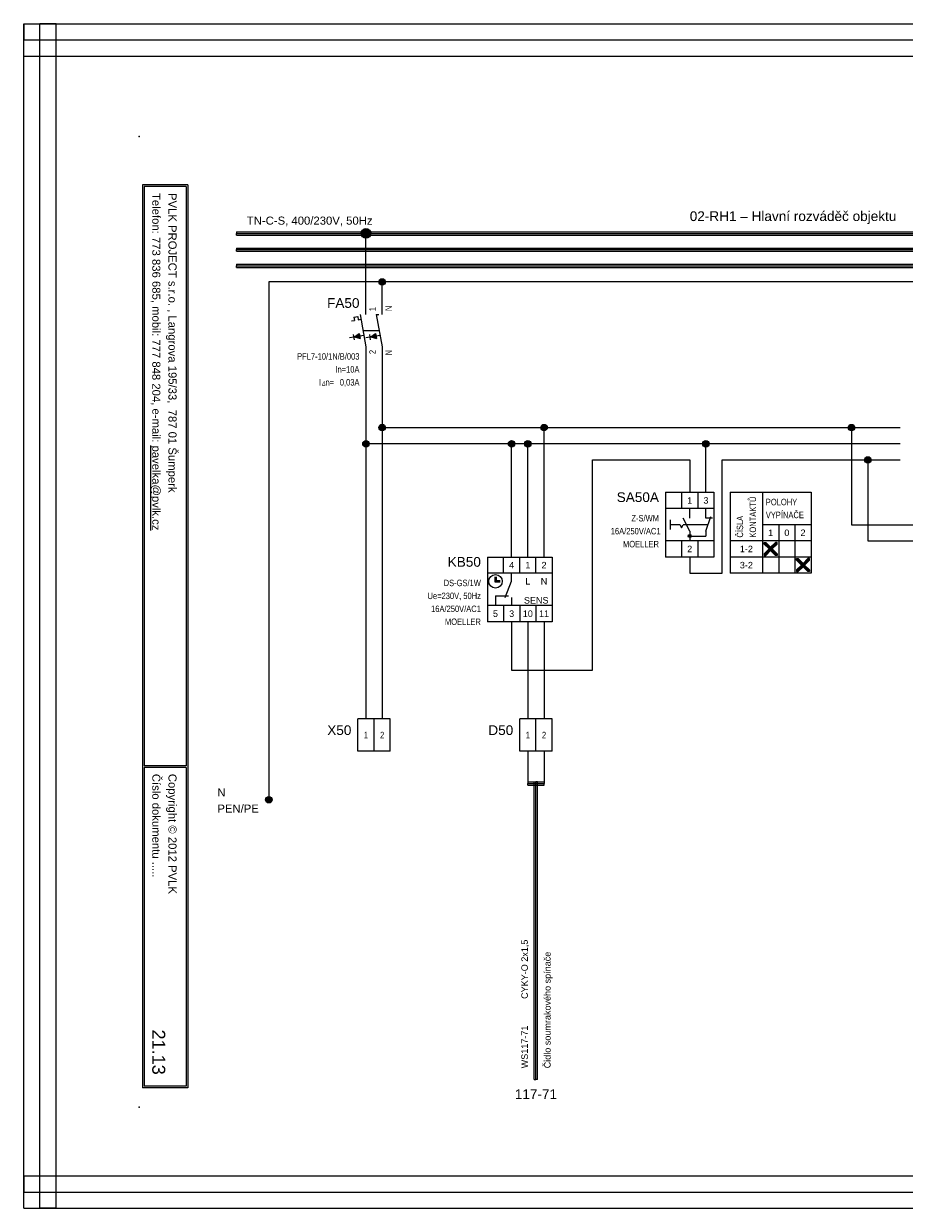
# Model space of a CAD drawing. Extents: x -721 to 7843, y 2912 to 4139.
# Tile 25 of 32: x 5614 to 5886, y 3359 to 3725. Entities that reach past the tile are written whole.
import ezdxf
from ezdxf.enums import TextEntityAlignment as Align

# ---------------------------------------------------------------- set-up
doc = ezdxf.new("R2010")
doc.units = 0
doc.header["$MEASUREMENT"] = 0
for name, color, linetype in [('1-KRESBA', 7, 'Continuous'), ('__Bílá', 7, 'Continuous'), ('__Oranžová', 30, 'Continuous'), ('__Rudá 010', 10, 'Continuous'), ('__Svmodrá', 4, 'Continuous'), ('__Vínová 220', 220, 'Continuous'), ('__Zelená', 3, 'Continuous'), ('__Černá 250', 7, 'Continuous')]:
    doc.layers.add(name, color=color, linetype=linetype)
doc.styles.add('Arial', font='arial.ttf')
doc.styles.add('GENERATED_STYLE_1', font='arial.ttf')
doc.styles.add('GREEKC', font='greekc', dxfattribs={"width": 0.8, "height": 1.3})

# ---------------------------------------------------------------- blocks, each defined once
blk = doc.blocks.new('BLK_Razítko_malé_pro_rozváděče')
at = {"layer": '__Bílá'}
for p, q in [((15, -1), (15, -20)), ((15, -1), (294, -1)), ((15.5, -1.5), (15.5, -19.5)), ((15.5, -1.5), (184.5, -1.5)), ((184.5, -1.5), (184.5, -19.5)), ((185, -1.5), (185, -19.5)), ((185, -1.5), (293.5, -1.5)), ((293.5, -19.5), (293.5, -1.5)), ((294, -20), (294, -1)), ((15, -20), (294, -20)), ((15.5, -19.5), (184.5, -19.5)), ((185, -19.5), (293.5, -19.5)), ((15, -405), (15, -419)), ((15, -405), (294, -405)), ((15.5, -405.5), (15.5, -418.5)), ((15.5, -405.5), (194.5, -405.5)), ((194.5, -405.5), (194.5, -418.5)), ((195, -405.5), (195, -418.5)), ((195, -405.5), (293.5, -405.5)), ((293.5, -405.5), (293.5, -418.5)), ((294, -405), (294, -419)), ((15, -419), (294, -419)), ((15.5, -418.5), (194.5, -418.5)), ((195, -418.5), (293.5, -418.5))]:
    blk.add_line(p, q, dxfattribs=at)
for p in [(0, 0), (300, 0), (0, -420), (300, -420)]:
    blk.add_point(p, dxfattribs=at)
at = {"layer": '__Bílá', "style": 'Arial'}
for s, height, p in [('-', 3, (38, -7)), ('Dokument', 2.5, (187, -7)), ('-', 3, (210.5, -7)), ('SO/PS', 2.5, (17.5, -12)), ('-', 3, (38, -12)), ('Vypracoval', 2.5, (187, -12)), ('-', 3, (210.5, -12)), ('Investor', 2.5, (17.5, -17)), ('Datum', 2.5, (187, -17)), ('-', 3, (38, -17)), ('-', 3, (210.5, -17)), ('PVLK PROJECT s.r.o. , Langrova 195/33,  787 01 Šumperk', 2.5, (17.5, -411)), ('Copyright © 2012 PVLK', 2.5, (197, -411)), ('Telefon: 773 836 685, mobil: 777 848 204, e-mail: %%Upavelka@pvlk.cz', 2.5, (17.5, -416)), ('Číslo dokumentu .....', 2.5, (197, -416))]:
    blk.add_text(s, height=height, dxfattribs=at).set_placement(p)
at = {"layer": '__Vínová 220', "char_height": 2.5, "attachment_point": 7, "style": 'Arial'}
for s, insert in [('715 0908', (17.5, -7)), ('Rozšíření výrobního areálu firmy PLASTKON PRODUCT, S.R.O.', (42.5, -7.75)), ('02-RH1 – Hlavní rozváděč objektu', (215, -7.75)), ('SO 02 - Novostavba skladovací haly s administrativní budovou', (42.5, -12.75)), ('Miroslav Pavelka', (215, -12.75)), ('Plastkon product, s.r.o., Hlavní 147, Mikulovice 790 84', (42.5, -17.75)), ('06/2016', (215, -17.75))]:
    blk.add_mtext(s, dxfattribs=dict(at, insert=insert))
at = {"layer": '__Vínová 220', "style": 'Arial'}
blk.add_attdef('ČÍSLO', text='', height=4, dxfattribs=at).set_placement((290, -416), align=Align.RIGHT)
blk = doc.blocks.new('L0001A01')
h = blk.add_hatch(color=256)
edge = h.paths.add_edge_path()
edge.add_arc((0, 0), 1, 0, 360)
blk.add_circle((0, 0), 1)
blk = doc.blocks.new('V0085A01')
h = blk.add_hatch(color=256)
edge = h.paths.add_edge_path()
edge.add_arc((0, 0), 1, 0, 360)
blk.add_circle((0, 0), 1)
blk = doc.blocks.new('L0001A02')
at = {"linetype": 'Continuous'}
h = blk.add_hatch(color=256, dxfattribs=at)
edge = h.paths.add_edge_path()
edge.add_arc((0, 0), 1.5, 0, 360)
blk.add_circle((0, 0), 1.5)
blk = doc.blocks.new('FEVA0910')
h = blk.add_hatch(color=256)
h.paths.add_polyline_path([(-1.92, -1.71), (-2.06, -0.92), (-3.5, -2)])
h.paths.add_polyline_path([(-3.5, -2), (-1.77, -2.5), (-1.92, -1.71)])
h = blk.add_hatch(color=256)
h.paths.add_polyline_path([(2.94, -0.92), (1.5, -2), (3.08, -1.71)])
h.paths.add_polyline_path([(3.08, -1.71), (1.5, -2), (3.23, -2.5)])
for p, q in [((0, 5), (0, 10)), ((5, 5), (5, 10)), ((-3.75, 4.14), (-2.56, 4.35)), ((-3.75, 4.14), (-3.57, 3.12)), ((-2.56, 4.35), (-2.38, 3.34)), ((-1.82, 5), (0, -5)), ((3.18, 5), (5, -5)), ((3.18, 5), (4, 5)), ((-4.45, 2.96), (-3.57, 3.12)), ((-2.38, 3.34), (-1.54, 3.49)), ((-0.91, 0), (4.09, 0)), ((-3.79, -2.07), (-5.07, -2.29)), ((-3.93, -1.27), (-3.65, -2.86)), ((-3.5, -2), (-2.06, -0.92)), ((-3.5, -2), (-0.64, -1.48)), ((-3.5, -2), (-1.77, -2.5)), ((-2.06, -0.92), (-1.77, -2.5)), ((1.21, -2.07), (-0.07, -2.29)), ((1.07, -1.27), (1.35, -2.86)), ((1.5, -2), (2.94, -0.92)), ((1.5, -2), (4.36, -1.48)), ((1.5, -2), (3.23, -2.5)), ((2.94, -0.92), (3.23, -2.5)), ((0, -5), (0, -10)), ((5, -5), (5, -10))]:
    blk.add_line(p, q)
at = {"style": 'Arial', "width": 0.8}
for s, p in [('I', (-14.5, -17)), ('n=', (-12.5, -17))]:
    blk.add_text(s, height=2, dxfattribs=at).set_placement(p)
at = {"style": 'GREEKC', "oblique": 10, "width": 0.8}
blk.add_text('D', height=1.3, dxfattribs=at).set_placement((-13.68, -17))
at = {"style": 'Arial'}
blk.add_attdef('POPIS', text='', height=3, dxfattribs=at).set_placement((-2, 7), align=Align.RIGHT)
at = {"style": 'Arial', "width": 0.8}
for tag, p in [('NO1', (3, 6)), ('NO2', (8, 6))]:
    blk.add_attdef(tag, p, '', height=2, rotation=90, dxfattribs=at)
for tag, p in [('TYP', (-2, -9)), ('PROUD', (-2, -13)), ('REZID', (-2, -17)), ('DOPLŇ1', (-2, -21)), ('DOPLŇ2', (-2, -25))]:
    blk.add_attdef(tag, text='', height=2, dxfattribs=at).set_placement(p, align=Align.RIGHT)
for tag, p in [('CO1', (3, -6)), ('CO2', (8, -6))]:
    blk.add_attdef(tag, text='', height=2, rotation=90, dxfattribs=at).set_placement(p, align=Align.RIGHT)
blk = doc.blocks.new('moe01025')
for p, q in [((-2.5, 10), (-2.5, -10)), ((-2.5, 10), (17.5, 10)), ((2.5, 5), (2.5, 10)), ((7.5, 5), (7.5, 10)), ((12.5, 5), (12.5, 10)), ((17.5, 10), (17.5, -10)), ((17.5, 5), (-2.5, 5)), ((-0.2, 3.91), (-0.2, 2.3)), ((-0.15, 3.91), (-0.15, 2.3)), ((-0.1, 3.91), (-0.1, 2.3)), ((-0.05, 3.91), (-0.05, 2.3)), ((0, 3.91), (0, 2.3)), ((0.05, 3.91), (0.05, 2.3)), ((0.1, 3.91), (0.1, 2.3)), ((0.15, 3.91), (0.15, 2.3)), ((0.2, 3.91), (0.2, 2.3)), ((5, 2.5), (5, 5)), ((-0.2, 2.7), (1.41, 2.7)), ((-0.2, 2.65), (1.41, 2.65)), ((-0.2, 2.6), (1.41, 2.6)), ((-0.2, 2.55), (1.41, 2.55)), ((-0.2, 2.5), (1.41, 2.5)), ((-0.2, 2.45), (1.41, 2.45)), ((-0.2, 2.4), (1.41, 2.4)), ((-0.2, 2.35), (1.41, 2.35)), ((-0.2, 2.3), (1.41, 2.3)), ((3, -2.5), (5, 2.5)), ((0, -2), (4, -2)), ((0, -2), (0, -5)), ((5, -2.5), (5, -5)), ((17.5, -5), (-2.5, -5)), ((2.5, -5), (2.5, -10)), ((7.5, -5), (7.5, -10)), ((12.5, -5), (12.5, -10)), ((17.5, -10), (-2.5, -10))]:
    blk.add_line(p, q)
blk.add_circle((0, 2.5), 2.09)
at = {"style": 'Arial'}
for s, p in [('4', (5, 6.5)), ('1', (10, 6.5)), ('2', (15, 6.5)), ('L', (10, 1.5)), ('N', (15, 1.5)), ('SENS', (12.59, -4.38)), ('5', (0, -8.5)), ('3', (5, -8.5)), ('10', (10, -8.5)), ('11', (15, -8.5))]:
    blk.add_text(s, height=2, dxfattribs=at).set_placement(p, align=Align.CENTER)
blk.add_attdef('POPIS', text='', height=3, dxfattribs=at).set_placement((-4.5, 7), align=Align.RIGHT)
at = {"style": 'Arial', "width": 0.8}
for tag, p in [('TYP', (-4.5, 1)), ('NAPĚTÍ', (-4.5, -3)), ('AC1(PROUD)', (-4.5, -7)), ('DOPLŇ1', (-4.5, -11)), ('DOPLŇ2', (-4.5, -15))]:
    blk.add_attdef(tag, text='', height=2, dxfattribs=at).set_placement(p, align=Align.RIGHT)
blk = doc.blocks.new('V0109A02')
for p, q in [((0, 0), (0, 10)), ((5, 10), (0, 10)), ((5, 0), (5, 10)), ((10, 10), (5, 10)), ((10, 0), (10, 10)), ((5, 0), (0, 0)), ((10, 0), (5, 0))]:
    blk.add_line(p, q)
at = {"style": 'Arial'}
blk.add_attdef('POPIS', text='', height=3, dxfattribs=at).set_placement((-2, 5), align=Align.RIGHT)
at = {"style": 'Arial', "width": 0.8}
for tag, p in [('S1', (2.5, 5)), ('S2', (7.5, 5))]:
    blk.add_attdef(tag, text='', height=2, dxfattribs=at).set_placement(p, align=Align.MIDDLE)
blk = doc.blocks.new('feva2774')
h = blk.add_hatch(color=256)
h.paths.add_polyline_path([(5, -3), (5, -3.5), (5.5, -3.5, 0.414214)])
h.paths.add_polyline_path([(5, -3.5), (5, -4, 0.414214), (5.5, -3.5)])
h.paths.add_polyline_path([(5, -4), (5, -3, 0.414214), (4.5, -3.5, 0.414214)])
for points in [[(30, -7), (28.5, -5.5), (28, -5.5), (28, -6), (29.5, -7.5), (28, -9), (28, -9.5), (28.5, -9.5), (30, -8), (31.5, -9.5), (32, -9.5), (32, -9), (30.5, -7.5), (32, -6), (32, -5.5), (31.5, -5.5)], [(40, -12), (38.5, -10.5), (38, -10.5), (38, -11), (39.5, -12.5), (38, -14), (38, -14.5), (38.5, -14.5), (40, -13), (41.5, -14.5), (42, -14.5), (42, -14), (40.5, -12.5), (42, -11), (42, -10.5), (41.5, -10.5)]]:
    blk.add_hatch(color=256).paths.add_polyline_path(points)
for p, q in [((-2.5, 10), (-2.5, -10)), ((-2.5, 10), (12.5, 10)), ((2.5, 10), (2.5, 5)), ((7.5, 10), (7.5, 5)), ((12.5, 10), (12.5, -10)), ((17.5, 10), (17.5, -15)), ((17.5, 10), (42.5, 10)), ((27.5, 10), (27.5, -15)), ((42.5, 10), (42.5, -15)), ((12.5, 5), (-2.5, 5)), ((5, 2), (5, 5)), ((10, 2), (10, 5)), ((-1, 1.5), (-1, -1.5)), ((2, 0), (-1, 0)), ((2, 0), (2.5, -1)), ((2.5, -1), (3, 0)), ((5, -2), (3, 2)), ((10.67, 0), (3, 0)), ((10, -2), (11.5, 2.5)), ((12, 2), (10, 2)), ((42.5, 0), (27.5, 0)), ((32.5, 0), (32.5, -15)), ((37.5, 0), (37.5, -15)), ((5, -2), (5, -5)), ((5, -3.5), (10, -3.5)), ((10, -2), (10, -3.5)), ((12.5, -5), (-2.5, -5)), ((2.5, -5), (2.5, -10)), ((7.5, -5), (7.5, -10)), ((42.5, -5), (17.5, -5)), ((28, -6), (28, -5.5)), ((28, -5.5), (28.5, -5.5)), ((29.5, -7.5), (28, -6)), ((28.5, -5.5), (30, -7)), ((31.5, -5.5), (30, -7)), ((30.5, -7.5), (32, -6)), ((32, -5.5), (31.5, -5.5)), ((32, -6), (32, -5.5)), ((12.5, -10), (-2.5, -10)), ((42.5, -10), (17.5, -10)), ((29.5, -7.5), (28, -9)), ((28, -9), (28, -9.5)), ((28, -9.5), (28.5, -9.5)), ((28.5, -9.5), (30, -8)), ((31.5, -9.5), (30, -8)), ((30.5, -7.5), (32, -9)), ((32, -9.5), (31.5, -9.5)), ((32, -9), (32, -9.5)), ((38, -11), (38, -10.5)), ((38, -10.5), (38.5, -10.5)), ((38.5, -10.5), (40, -12)), ((41.5, -10.5), (40, -12)), ((42, -10.5), (41.5, -10.5)), ((42, -11), (42, -10.5)), ((39.5, -12.5), (38, -11)), ((39.5, -12.5), (38, -14)), ((38, -14), (38, -14.5)), ((38, -14.5), (38.5, -14.5)), ((38.5, -14.5), (40, -13)), ((41.5, -14.5), (40, -13)), ((40.5, -12.5), (42, -11)), ((40.5, -12.5), (42, -14)), ((42, -14.5), (41.5, -14.5)), ((42, -14), (42, -14.5)), ((42.5, -15), (17.5, -15))]:
    blk.add_line(p, q)
blk.add_circle((5, -3.5), 0.5)
at = {"style": 'Arial'}
for s, p in [('1', (5, 6.5)), ('3', (10, 6.5)), ('1', (30, -3.5)), ('0', (35, -3.5)), ('2', (40, -3.5)), ('2', (5, -8.5)), ('1-2', (22.5, -8.5)), ('3-2', (22.5, -13.5))]:
    blk.add_text(s, height=2, dxfattribs=at).set_placement(p, align=Align.CENTER)
at = {"style": 'Arial', "width": 0.8}
for s, p in [('KONTAKTŮ', (25.5, -4)), ('ČÍSLA', (21.5, -4))]:
    blk.add_text(s, height=2, rotation=90, dxfattribs=at).set_placement(p)
for s, p in [('POLOHY', (28.5, 6)), ('VYPÍNAČE', (28.5, 2))]:
    blk.add_text(s, height=2, dxfattribs=at).set_placement(p)
at = {"style": 'Arial'}
blk.add_attdef('POPIS', text='', height=3, dxfattribs=at).set_placement((-4.5, 7), align=Align.RIGHT)
at = {"style": 'Arial', "width": 0.8}
for tag, p in [('TYP', (-4.5, 1)), ('AC1(PROUD)', (-4, -3)), ('DOPLŇ1', (-4.5, -7))]:
    blk.add_attdef(tag, text='', height=2, dxfattribs=at).set_placement(p, align=Align.RIGHT)

msp = doc.modelspace()

# ---------------------------------------------------------------- linework, layer by layer
at = {"layer": '1-KRESBA'}
for p, q in [((5720, 3640), (5720, 3660)), ((5690, 3645), (5690, 3485)), ((5995, 3645), (5690, 3645)), ((5725, 3640), (5725, 3645)), ((5720, 3620), (5720, 3510)), ((5725, 3620), (5725, 3510)), ((5725, 3600), (5885, 3600)), ((5775, 3560), (5775, 3600)), ((5870, 3600), (5870, 3570)), ((5885, 3595), (5720, 3595)), ((5765, 3560), (5765, 3595)), ((5770, 3560), (5770, 3595)), ((5825, 3580), (5825, 3595)), ((5790, 3525), (5790, 3590)), ((5790, 3590), (5820, 3590)), ((5820, 3590), (5820, 3580)), ((5830, 3555), (5830, 3590)), ((5830, 3590), (5885, 3590)), ((5875, 3590), (5875, 3565)), ((5870, 3570), (5965, 3570)), ((5875, 3565), (5965, 3565)), ((5820, 3560), (5820, 3555)), ((5820, 3555), (5830, 3555)), ((5765, 3540), (5765, 3525)), ((5770, 3540), (5770, 3510)), ((5775, 3540), (5775, 3510)), ((5765, 3525), (5790, 3525)), ((5770, 3500), (5770, 3490)), ((5775, 3500), (5775, 3490)), ((5770, 3490.5), (5770, 3490)), ((5770, 3490.5), (5775, 3490.5)), ((5770, 3489.5), (5770, 3490)), ((5770, 3490), (5775, 3490)), ((5770, 3489.5), (5775, 3489.5)), ((5772, 3398.53), (5772, 3490.5)), ((5772, 3490.5), (5772.5, 3490.5)), ((5772.5, 3398.53), (5772.5, 3490.5)), ((5773, 3490.5), (5772.5, 3490.5)), ((5773, 3398.53), (5773, 3490.5)), ((5775, 3490.5), (5775, 3490)), ((5775, 3489.5), (5775, 3490)), ((5772, 3398.53), (5772.5, 3398.53)), ((5773, 3398.53), (5772.5, 3398.53))]:
    msp.add_line(p, q, dxfattribs=at)
at = {"layer": '__Oranžová', "lineweight": 0}
for p, q in [((5680, 3660.5), (5680, 3660)), ((5680, 3660.5), (6020, 3660.5)), ((5680, 3659.5), (5680, 3660)), ((5680, 3660), (6020, 3660)), ((5680, 3659.5), (6020, 3659.5)), ((5680, 3655.5), (5680, 3655)), ((5680, 3655.5), (6020, 3655.5)), ((5680, 3654.5), (5680, 3655)), ((5680, 3655), (6020, 3655)), ((5680, 3654.5), (6020, 3654.5)), ((5680, 3650.5), (5680, 3650)), ((5680, 3650.5), (6020, 3650.5)), ((5680, 3649.5), (5680, 3650)), ((5680, 3650), (6020, 3650)), ((5680, 3649.5), (6020, 3649.5))]:
    msp.add_line(p, q, dxfattribs=at)
at = {"layer": '__Vínová 220', "lineweight": 0}
for p, q in [((5614.29, 3724.82), (5614.29, 3719.82)), ((5614.29, 3724.82), (6110.69, 3724.82)), ((5614.29, 3358.74), (5614.29, 3724.82)), ((5614.29, 3724.82), (5619.29, 3724.82)), ((5619.29, 3358.74), (5619.29, 3724.82)), ((5624.29, 3724.82), (5619.29, 3724.82)), ((5624.29, 3358.74), (5624.29, 3724.82)), ((5614.29, 3714.82), (5614.29, 3719.82)), ((5614.29, 3719.82), (6110.69, 3719.82)), ((5614.29, 3714.82), (6110.69, 3714.82)), ((5614.29, 3368.74), (5614.29, 3363.74)), ((5614.29, 3368.74), (6110.69, 3368.74)), ((5614.29, 3358.74), (5614.29, 3363.74)), ((5614.29, 3363.74), (6110.69, 3363.74)), ((5614.29, 3358.74), (6110.69, 3358.74)), ((5614.29, 3358.74), (5619.29, 3358.74)), ((5624.29, 3358.74), (5619.29, 3358.74))]:
    msp.add_line(p, q, dxfattribs=at)

# ---------------------------------------------------------------- block references
at = {"color": 250, "linetype": 'Continuous'}
msp.add_blockref('V0085A01', (5690, 3485), dxfattribs=at)
at = {"layer": '1-KRESBA', "rotation": 270}
msp.add_blockref('BLK_Razítko_malé_pro_rozváděče', (6070, 3690), dxfattribs=at).add_auto_attribs({'ČÍSLO': '21.13'})
at = {"layer": '1-KRESBA'}
msp.add_blockref('L0001A02', (5720, 3660), dxfattribs=at)
at = {"layer": '1-KRESBA', "color": 250, "linetype": 'Continuous'}
for p in [(5725, 3645), (5725, 3600), (5775, 3600), (5870, 3600), (5720, 3595), (5765, 3595), (5770, 3595), (5825, 3595), (5875, 3590)]:
    msp.add_blockref('L0001A01', p, dxfattribs=at)
at = {"layer": '__Černá 250'}
for name, p, values in [('FEVA0910', (5720, 3630), {'POPIS': 'FA50', 'TYP': 'PFL7-10/1N/B/003', 'PROUD': 'In=10A', 'REZID': '0,03A', 'CO1': '2', 'NO1': '1', 'CO2': 'N', 'NO2': 'N'}), ('feva2774', (5815, 3570), {'POPIS': 'SA50A', 'TYP': 'Z-S/WM', 'AC1(PROUD)': '16A/250V/AC1', 'DOPLŇ1': 'MOELLER'}), ('moe01025', (5760, 3550), {'POPIS': 'KB50', 'TYP': 'DS-GS/1W', 'NAPĚTÍ': 'Ue=230V, 50Hz', 'AC1(PROUD)': '16A/250V/AC1', 'DOPLŇ1': 'MOELLER'}), ('V0109A02', (5717.5, 3500), {'POPIS': 'X50', 'S1': '1', 'S2': '2'}), ('V0109A02', (5767.5, 3500), {'POPIS': 'D50', 'S1': '1', 'S2': '2'})]:
    msp.add_blockref(name, p, dxfattribs=at).add_auto_attribs(values)

# ---------------------------------------------------------------- texts
at = {"layer": '__Bílá', "insert": (5820.01, 3662.93), "char_height": 3, "attachment_point": 7, "style": 'Arial'}
msp.add_mtext('02-RH1 – Hlavní rozváděč objektu', dxfattribs=at)
at = {"layer": '__Oranžová', "lineweight": 0, "style": 'Arial'}
msp.add_text('TN-C-S, 400/230V, 50Hz', height=2.5, dxfattribs=at).set_placement((5683.21, 3662.71))
msp.add_text('TN-C-S, 400/230V, 50Hz', height=2.5, dxfattribs=at).set_placement((5683.21, 3662.71))
at = {"layer": '__Rudá 010', "style": 'Arial'}
for s, p in [('CYKY-O 2x1,5', (5770, 3423.45)), ('WS117-71', (5770, 3402))]:
    msp.add_text(s, height=2, rotation=90, dxfattribs=at).set_placement(p)
at = {"layer": '__Rudá 010', "style": 'GENERATED_STYLE_1'}
msp.add_text('117-71', height=3, dxfattribs=at).set_placement((5772.5, 3392.53), align=Align.CENTER)
at = {"layer": '__Rudá 010', "insert": (5775.03, 3402), "char_height": 2, "width": 62.8406, "attachment_point": 1, "rotation": 90, "style": 'Arial'}
msp.add_mtext('Čidlo soumrakového spínače', dxfattribs=at)
at = {"layer": '__Svmodrá', "linetype": 'Continuous', "style": 'Arial'}
msp.add_text('N', height=2.5, dxfattribs=at).set_placement((5674.11, 3486))
at = {"layer": '__Zelená', "linetype": 'Continuous', "style": 'Arial'}
msp.add_text('PEN/PE', height=2.5, dxfattribs=at).set_placement((5674.11, 3481))

doc.saveas('drawing.dxf')
